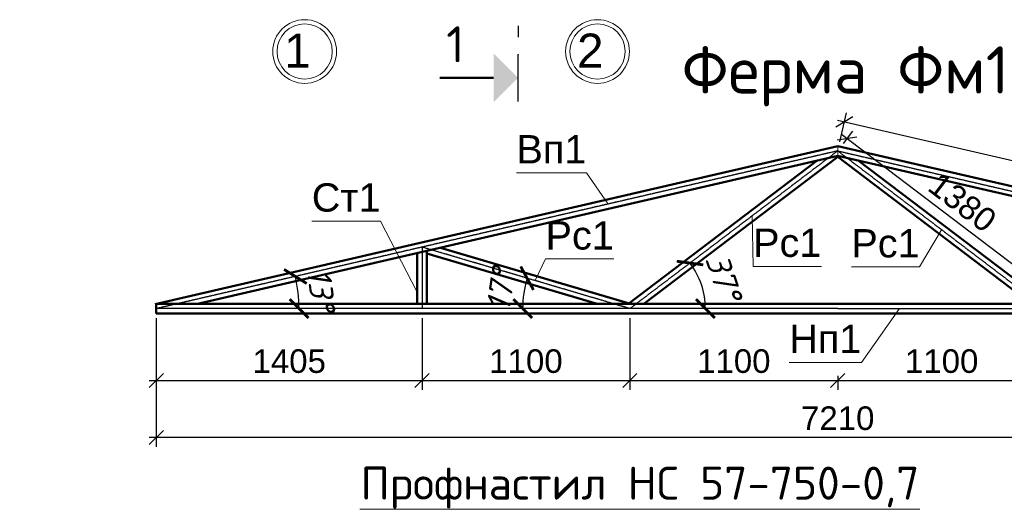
# Model space of a CAD drawing. Header units: millimetres. Extents: x 494616 to 29467618, y -815866 to -785734.
# Tile 12 of 21: x 664636 to 675058, y -801054 to -795833. Entities that reach past the tile are written whole.
import ezdxf
from ezdxf.enums import TextEntityAlignment as Align

# ---------------------------------------------------------------- set-up
doc = ezdxf.new("R2010")
doc.units = ezdxf.units.MM
for name, pattern in [('ACAD_ISO03W100', [30, 12, -18]), ('ACAD_ISO04W100', [30, 24, -3, 0, -3]), ('CENTER', [50.8, 31.75, -6.35, 6.35, -6.35])]:
    doc.linetypes.add(name, pattern=pattern)
for name, color, linetype, lineweight in [('HVA. Текст (Text) RU.0', 7, 'Continuous', 13), ('АР_СТЕНЫ', 254, 'Continuous', 0), ('ПК1', 74, 'Continuous', 13), ('СТЕНЫ', 5, 'Continuous', 30), ('текст', 7, 'Continuous', 25), ('Фундамент', 133, 'Continuous', 50)]:
    doc.layers.add(name, color=color, linetype=linetype, lineweight=lineweight)
doc.layers.add('OS', color=16, linetype='Continuous')
doc.styles.add('GOST 2.304', font='CS_Gost2304.shx', dxfattribs={"oblique": 15})
doc.styles.add('ISOCPEUR', font='isocpeui.ttf')
doc.styles.add('RomanS', font='romans.shx')
doc.styles.add('SPDS1', font='spds.shx', dxfattribs={"width": 0.8})
doc.styles.get("Standard").update_dxf_attribs({"font": 'arial.ttf'})
doc.styles.add('style9', font='isocpeur.ttf', dxfattribs={"height": 300})
doc.styles.add('ЭРА', font='isocpeur.ttf')
doc.dimstyles.new('1-100', dxfattribs={"dimscale": 100, "dimtxt": 2.5, "dimasz": 2, "dimexe": 1.3, "dimexo": 3, "dimgap": 1.2, "dimtad": 1, "dimdec": 0, "dimtxsty": 'ISOCPEUR', "dimblk": 'ARCHTICK', "dimcen": 2.5, "dimdle": 1.3, "dimadec": 0, "dimazin": 0, "dimtfac": 1, "dimtdec": 0, "dimtix": 1, "dimtmove": 1, "dimatfit": 3, "dimldrblk": 'OPEN30', "dimfxl": 0, "dimarcsym": 0})
doc.dimstyles.new('1-50', dxfattribs={"dimtxt": 250, "dimasz": 150, "dimexe": 100, "dimexo": 100, "dimgap": 75, "dimtad": 1, "dimdec": 0, "dimlfac": 0.5, "dimzin": 0, "dimdsep": 46, "dimtxsty": 'Standard', "dimblk": 'OBLIQUE', "dimcen": 1, "dimdle": 75, "dimclrt": 256, "dimadec": 0, "dimazin": 0, "dimtm": 1e-09, "dimtfac": 1, "dimtdec": 0, "dimtofl": 0, "dimtmove": 0, "dimatfit": 3, "dimldrblk": 'OBLIQUE', "dimfxl": 0, "dimtolj": 1, "dimtzin": 0, "dimarcsym": 0})

# ---------------------------------------------------------------- blocks, each defined once
blk = doc.blocks.new('vcBlockPos')
at = {"color": 0, "linetype": 'ByBlock', "lineweight": -2, "style": 'GOST 2.304'}
blk.add_attdef('ПОЗИЦИЯ', text='', height=500, dxfattribs=at).set_placement((0, 0), align=Align.BOTTOM_CENTER)
at = {"color": 0, "linetype": 'ByBlock', "lineweight": -2, "style": 'GOST 2.304', "flags": 1}
blk.add_attdef('КОЛИЧЕСТВО', text='', height=500, dxfattribs=at).set_placement((0, 0), align=Align.RIGHT)
at = {"color": 0, "linetype": 'ByBlock', "lineweight": -2, "style": 'GOST 2.304'}
blk.add_attdef('НТЕКСТ', text='', height=500, dxfattribs=at).set_placement((0, 0), align=Align.TOP_CENTER)
blk = doc.blocks.new('_Oblique')
at = {"color": 0, "linetype": 'ByBlock', "lineweight": -2}
blk.add_line((-0.5, -0.5), (0.5, 0.5), dxfattribs=at)
blk = doc.blocks.new('*D955')
at = {"layer": 'Defpoints', "color": 0, "lineweight": 20, "ltscale": 0.2, "transparency": 16777216}
for p in [(666082, -798895), (668895, -798895), (668895, -799656)]:
    blk.add_point(p, dxfattribs=at)
at = {"layer": 'Фундамент', "color": 0, "lineweight": -2, "ltscale": 0.2, "transparency": 16777216}
for p, q in [((666082, -798995), (666082, -799756)), ((668895, -798995), (668895, -799756)), ((666007, -799656), (668970, -799656))]:
    blk.add_line(p, q, dxfattribs=at)
at = {"layer": 'Фундамент', "color": 0, "lineweight": -2, "ltscale": 0.2, "transparency": 16777216, "xscale": 150, "yscale": 150, "zscale": 150, "rotation": 180}
blk.add_blockref('_Oblique', (666082, -799656), dxfattribs=at)
at = {"layer": 'Фундамент', "color": 0, "lineweight": -2, "ltscale": 0.2, "transparency": 16777216, "xscale": 150, "yscale": 150, "zscale": 150}
blk.add_blockref('_Oblique', (668895, -799656), dxfattribs=at)
at = {"layer": 'Фундамент', "lineweight": 20, "ltscale": 0.2, "transparency": 16777216, "insert": (667489, -799453), "char_height": 250, "attachment_point": 5}
blk.add_mtext('\\A1;1405', dxfattribs=at)
blk = doc.blocks.new('*D956')
at = {"layer": 'Defpoints', "color": 0, "lineweight": 20, "ltscale": 0.2, "transparency": 16777216}
for p in [(668895, -798895), (671095, -798895), (671095, -799656)]:
    blk.add_point(p, dxfattribs=at)
at = {"layer": 'Фундамент', "color": 0, "lineweight": -2, "ltscale": 0.2, "transparency": 16777216}
for p, q in [((668895, -798995), (668895, -799756)), ((671095, -798995), (671095, -799756)), ((668820, -799656), (671170, -799656))]:
    blk.add_line(p, q, dxfattribs=at)
at = {"layer": 'Фундамент', "color": 0, "lineweight": -2, "ltscale": 0.2, "transparency": 16777216, "xscale": 150, "yscale": 150, "zscale": 150, "rotation": 180}
blk.add_blockref('_Oblique', (668895, -799656), dxfattribs=at)
at = {"layer": 'Фундамент', "color": 0, "lineweight": -2, "ltscale": 0.2, "transparency": 16777216, "xscale": 150, "yscale": 150, "zscale": 150}
blk.add_blockref('_Oblique', (671095, -799656), dxfattribs=at)
at = {"layer": 'Фундамент', "lineweight": 20, "ltscale": 0.2, "transparency": 16777216, "insert": (669995, -799453), "char_height": 250, "attachment_point": 5}
blk.add_mtext('\\A1;1100', dxfattribs=at)
blk = doc.blocks.new('*D957')
at = {"layer": 'Defpoints', "color": 0, "lineweight": 20, "ltscale": 0.2, "transparency": 16777216}
for p in [(671095, -798895), (673295, -799506), (673295, -799656)]:
    blk.add_point(p, dxfattribs=at)
at = {"layer": 'Фундамент', "color": 0, "lineweight": -2, "ltscale": 0.2, "transparency": 16777216}
for p, q in [((671095, -798995), (671095, -799756)), ((673295, -799606), (673295, -799756)), ((671020, -799656), (673370, -799656))]:
    blk.add_line(p, q, dxfattribs=at)
at = {"layer": 'Фундамент', "color": 0, "lineweight": -2, "ltscale": 0.2, "transparency": 16777216, "xscale": 150, "yscale": 150, "zscale": 150, "rotation": 180}
blk.add_blockref('_Oblique', (671095, -799656), dxfattribs=at)
at = {"layer": 'Фундамент', "color": 0, "lineweight": -2, "ltscale": 0.2, "transparency": 16777216, "xscale": 150, "yscale": 150, "zscale": 150}
blk.add_blockref('_Oblique', (673295, -799656), dxfattribs=at)
at = {"layer": 'Фундамент', "lineweight": 20, "ltscale": 0.2, "transparency": 16777216, "insert": (672195, -799453), "char_height": 250, "attachment_point": 5}
blk.add_mtext('\\A1;1100', dxfattribs=at)
blk = doc.blocks.new('*D958')
at = {"layer": 'Defpoints', "color": 0, "lineweight": 20, "ltscale": 0.2, "transparency": 16777216}
for p in [(675495, -798895), (673295, -799506), (675495, -799656)]:
    blk.add_point(p, dxfattribs=at)
at = {"layer": 'Фундамент', "color": 0, "lineweight": -2, "ltscale": 0.2, "transparency": 16777216}
for p, q in [((675495, -798995), (675495, -799756)), ((673295, -799606), (673295, -799756)), ((673220, -799656), (675570, -799656))]:
    blk.add_line(p, q, dxfattribs=at)
at = {"layer": 'Фундамент', "color": 0, "lineweight": -2, "ltscale": 0.2, "transparency": 16777216, "xscale": 150, "yscale": 150, "zscale": 150, "rotation": 180}
blk.add_blockref('_Oblique', (673295, -799656), dxfattribs=at)
at = {"layer": 'Фундамент', "color": 0, "lineweight": -2, "ltscale": 0.2, "transparency": 16777216, "xscale": 150, "yscale": 150, "zscale": 150}
blk.add_blockref('_Oblique', (675495, -799656), dxfattribs=at)
at = {"layer": 'Фундамент', "lineweight": 20, "ltscale": 0.2, "transparency": 16777216, "insert": (674395, -799453), "char_height": 250, "attachment_point": 5}
blk.add_mtext('\\A1;1100', dxfattribs=at)
blk = doc.blocks.new('*D961')
at = {"layer": 'Defpoints', "color": 0, "lineweight": 20, "ltscale": 0.2, "transparency": 16777216}
for p in [(666082, -799400), (680507, -799400), (666082, -800261)]:
    blk.add_point(p, dxfattribs=at)
at = {"layer": 'Фундамент', "color": 0, "lineweight": -2, "ltscale": 0.2, "transparency": 16777216}
for p, q in [((666082, -799500), (666082, -800361)), ((680507, -799500), (680507, -800361)), ((680582, -800261), (666007, -800261))]:
    blk.add_line(p, q, dxfattribs=at)
at = {"layer": 'Фундамент', "color": 0, "lineweight": -2, "ltscale": 0.2, "transparency": 16777216, "xscale": 150, "yscale": 150, "zscale": 150, "rotation": 180}
blk.add_blockref('_Oblique', (666082, -800261), dxfattribs=at)
at = {"layer": 'Фундамент', "color": 0, "lineweight": -2, "ltscale": 0.2, "transparency": 16777216, "xscale": 150, "yscale": 150, "zscale": 150}
blk.add_blockref('_Oblique', (680507, -800261), dxfattribs=at)
at = {"layer": 'Фундамент', "lineweight": 20, "ltscale": 0.2, "transparency": 16777216, "insert": (673295, -800058), "char_height": 250, "attachment_point": 5}
blk.add_mtext('\\A1;7210', dxfattribs=at)
blk = doc.blocks.new('*D962')
at = {"layer": 'Defpoints', "color": 0, "lineweight": 20, "ltscale": 0.2, "transparency": 16777216}
for p in [(673366, -796917), (673295, -797223), (680507, -798895)]:
    blk.add_point(p, dxfattribs=at)
at = {"layer": 'Фундамент', "color": 0, "lineweight": -2, "ltscale": 0.2, "transparency": 16777216}
for p, q in [((673317, -797126), (673388, -796820)), ((680651, -798606), (673293, -796900)), ((680530, -798798), (680601, -798491))]:
    blk.add_line(p, q, dxfattribs=at)
at = {"layer": 'Фундамент', "color": 0, "lineweight": -2, "ltscale": 0.2, "transparency": 16777216, "xscale": 150, "yscale": 150, "zscale": 150}
for p, rotation in [((673366, -796917), 166.9503442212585), ((680578, -798589), 346.9503442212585)]:
    blk.add_blockref('_Oblique', p, dxfattribs=dict(at, rotation=rotation))
at = {"layer": 'Фундамент', "lineweight": 20, "ltscale": 0.2, "transparency": 16777216, "insert": (677018, -797555), "char_height": 250, "attachment_point": 5, "rotation": 346.9503}
blk.add_mtext('\\A1;3700', dxfattribs=at)
blk = doc.blocks.new('*D965')
at = {"layer": 'Defpoints', "color": 0, "lineweight": 20, "ltscale": 0.2, "transparency": 16777216}
for p in [(673393, -797094), (673295, -797223), (675495, -798895)]:
    blk.add_point(p, dxfattribs=at)
at = {"layer": 'Фундамент', "color": 0, "lineweight": -2, "ltscale": 0.2, "transparency": 16777216}
for p, q in [((673355, -797144), (673453, -797015)), ((675652, -798812), (673333, -797049)), ((675555, -798815), (675653, -798687))]:
    blk.add_line(p, q, dxfattribs=at)
at = {"layer": 'Фундамент', "color": 0, "lineweight": -2, "ltscale": 0.2, "transparency": 16777216, "xscale": 150, "yscale": 150, "zscale": 150}
for p, rotation in [((673393, -797094), 142.7697958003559), ((675593, -798766), 322.769795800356)]:
    blk.add_blockref('_Oblique', p, dxfattribs=dict(at, rotation=rotation))
at = {"layer": 'Фундамент', "lineweight": 20, "ltscale": 0.2, "transparency": 16777216, "insert": (674615, -797769), "char_height": 250, "attachment_point": 5, "rotation": 322.7698}
blk.add_mtext('\\A1;1380', dxfattribs=at)
blk = doc.blocks.new('_ArchTick')
at = {"color": 0, "linetype": 'ByBlock', "const_width": 0.15}
blk.add_lwpolyline([(-0.5, -0.5), (0.5, 0.5)], dxfattribs=at)
blk = doc.blocks.new('*D966')
at = {"layer": 'Defpoints', "color": 0, "lineweight": 20, "ltscale": 0.2, "transparency": 16777216}
for p in [(673295, -797223), (671875, -798723), (666082, -798895), (671095, -798895), (673295, -798895)]:
    blk.add_point(p, dxfattribs=at)
at = {"layer": 'Фундамент', "color": 0, "lineweight": -2, "ltscale": 0.2, "transparency": 16777216}
blk.add_arc((671095, -798895), 799, 360, 37.2302, dxfattribs=at)
at = {"layer": 'Фундамент', "color": 0, "lineweight": -2, "ltscale": 0.2, "transparency": 16777216, "xscale": 200, "yscale": 200, "zscale": 200}
for p, rotation in [((671731, -798412), 127.2302041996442), ((671894, -798895), 269.9999999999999)]:
    blk.add_blockref('_ArchTick', p, dxfattribs=dict(at, rotation=rotation))
at = {"layer": 'Фундамент', "color": 0, "lineweight": 20, "ltscale": 0.2, "transparency": 16777216, "insert": (672086, -798561), "char_height": 250, "attachment_point": 5, "rotation": 288.6151, "style": 'ISOCPEUR'}
blk.add_mtext('37°', dxfattribs=at)
blk = doc.blocks.new('_Open30')
at = {"color": 0, "linetype": 'ByBlock', "lineweight": -2}
for p, q in [((-1, 0.268), (0, 0)), ((0, 0), (-1, -0.268)), ((0, 0), (-1, 0))]:
    blk.add_line(p, q, dxfattribs=at)
blk = doc.blocks.new('*D967')
at = {"layer": 'Defpoints', "color": 0, "lineweight": 20, "ltscale": 0.2, "transparency": 16777216}
for p in [(668895, -798243), (669981, -798678), (666082, -798895), (671095, -798895), (673295, -798895)]:
    blk.add_point(p, dxfattribs=at)
at = {"layer": 'Фундамент', "color": 0, "lineweight": -2, "ltscale": 0.2, "transparency": 16777216}
blk.add_arc((671095, -798895), 1135, 163.4949, 180, dxfattribs=at)
at = {"layer": 'Фундамент', "color": 0, "lineweight": -2, "ltscale": 0.2, "transparency": 16777216, "xscale": 200, "yscale": 200, "zscale": 200}
for p, rotation in [((670007, -798573), 73.4949124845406), ((669960, -798895), 270)]:
    blk.add_blockref('_ArchTick', p, dxfattribs=dict(at, rotation=rotation))
at = {"layer": 'Фундамент', "color": 0, "lineweight": 20, "ltscale": 0.2, "transparency": 16777216, "insert": (669728, -798697), "char_height": 250, "attachment_point": 5, "rotation": 81.7475, "style": 'ISOCPEUR'}
blk.add_mtext('17°', dxfattribs=at)
blk = doc.blocks.new('*D968')
at = {"layer": 'Defpoints', "color": 0, "lineweight": 20, "ltscale": 0.2, "transparency": 16777216}
for p in [(673295, -797223), (667589, -798780), (666082, -798895), (666082, -798895), (673295, -798895)]:
    blk.add_point(p, dxfattribs=at)
at = {"layer": 'Фундамент', "color": 0, "lineweight": -2, "ltscale": 0.2, "transparency": 16777216}
blk.add_arc((666082, -798895), 1511, 360, 13.0497, dxfattribs=at)
at = {"layer": 'Фундамент', "color": 0, "lineweight": -2, "ltscale": 0.2, "transparency": 16777216, "xscale": 200, "yscale": 200, "zscale": 200}
for p, rotation in [((667554, -798554), 103.0496557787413), ((667593, -798895), 269.9999999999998)]:
    blk.add_blockref('_ArchTick', p, dxfattribs=dict(at, rotation=rotation))
at = {"layer": 'Фундамент', "color": 0, "lineweight": 20, "ltscale": 0.2, "transparency": 16777216, "insert": (667827, -798695), "char_height": 250, "attachment_point": 5, "rotation": 276.5248, "style": 'ISOCPEUR'}
blk.add_mtext('13°', dxfattribs=at)

msp = doc.modelspace()

# ---------------------------------------------------------------- hatches: boundary and pattern name
msp.add_hatch(color=256).paths.add_polyline_path([(669653.595, -796707.949), (669910.983, -796450.562), (669653.595, -796193.174)])

# ---------------------------------------------------------------- linework, layer by layer
at = {"color": 1, "linetype": 'ACAD_ISO03W100', "ltscale": 10}
msp.add_lwpolyline([(669910.983, -788698.74), (669910.983, -796200.562)], dxfattribs=at)
for points, const_width in [([(669910.983, -796700.562), (669910.983, -796200.562)], 15), ([(669653.595, -796450.562), (669082.981, -796450.562)], 25)]:
    msp.add_lwpolyline(points, dxfattribs=dict(const_width=const_width))
at = {"layer": 'OS', "color": 3, "linetype": 'ACAD_ISO04W100', "ltscale": 0.2}
for p, q in [((673294.798, -797223.261), (666082.309, -798894.98)), ((673294.798, -797223.261), (671094.798, -798894.98)), ((673294.798, -797223.261), (680507.287, -798894.98)), ((673294.798, -797223.261), (675494.798, -798894.98)), ((671094.798, -798894.98), (668894.798, -798243.098)), ((668894.798, -798243.098), (668894.798, -798894.98)), ((673294.798, -798894.98), (666082.309, -798894.98)), ((673294.798, -798894.98), (680507.287, -798894.98))]:
    msp.add_line(p, q, dxfattribs=at)
at = {"layer": 'OS', "color": 0, "lineweight": 0}
for centre, radius in [((667652.645, -796170.14), 337.5), ((667652.645, -796170.14), 292.5), ((670752.645, -796170.14), 337.5), ((670752.645, -796170.14), 292.5)]:
    msp.add_circle(centre, radius, dxfattribs=at)
at = {"layer": 'АР_СТЕНЫ', "color": 0, "lineweight": 50}
for p, q in [((673294.798, -797171.935), (666071.019, -798846.271)), ((673294.798, -797171.935), (680518.577, -798846.271)), ((673294.798, -797274.586), (666519.469, -798844.98)), ((673078.693, -797324.675), (671084.716, -798839.844)), ((673294.798, -797286.058), (671243.24, -798844.98)), ((673294.798, -797274.586), (680070.127, -798844.98)), ((673294.798, -797286.058), (675346.355, -798844.98)), ((673510.902, -797324.675), (675504.88, -798839.844)), ((668944.798, -798282.834), (668944.798, -798844.98)), ((671102.05, -798844.98), (669090.738, -798249.008)), ((668844.798, -798306.012), (668844.798, -798844.98)), ((670750.062, -798844.98), (668944.798, -798310.062)), ((673294.798, -798844.98), (666082.309, -798844.98)), ((666082.309, -798944.98), (666082.309, -798844.98)), ((673294.798, -798844.98), (680507.287, -798844.98)), ((673294.798, -798944.98), (666082.309, -798944.98)), ((673294.798, -798944.98), (680507.287, -798944.98))]:
    msp.add_line(p, q, dxfattribs=at)
at = {"layer": 'ПК1'}
msp.add_line((674165.196, -801019.786), (668237.443, -801019.786), dxfattribs=at)
at = {"layer": 'Фундамент', "color": 0, "lineweight": 20, "ltscale": 0.2}
msp.add_line((673294.798, -797286.058), (673294.798, -797171.935), dxfattribs=at)
at = {"layer": 'Фундамент', "color": 0, "lineweight": 20}
for points in [[(670864.956, -797786.452), (670634.583, -797455.819), (669895.019, -797455.819)], [(668844.798, -798720.131), (668455.531, -797967.018), (667727.837, -797967.018)], [(672390.875, -797910.127), (672399.169, -798446.86), (673121.338, -798446.86)], [(674394.798, -798059.12), (674161.362, -798452.667), (673439.193, -798452.667)], [(670092.712, -798598.052), (670202.439, -798368.899), (670924.608, -798368.899)], [(673948.94, -798894.98), (673544.935, -799465.518), (672782.247, -799465.518)]]:
    msp.add_lwpolyline(points, dxfattribs=at)

# ---------------------------------------------------------------- block references
at = {"layer": 'СТЕНЫ', "lineweight": 9, "ltscale": 10}
ref = msp.add_blockref('vcBlockPos', (673378.116, -796865.336, 60), dxfattribs=dict(at, xscale=100, yscale=100, zscale=100))
ref.add_attrib('ПОЗИЦИЯ', 'Ферма Фм1', dxfattribs={"layer": '0', "color": 0, "linetype": 'ByBlock', "lineweight": -2, "height": 500, "style": 'style9'}).set_placement((673378.116, -796765.336), align=Align.BOTTOM_CENTER)
at = {"layer": 'текст'}
ref = msp.add_blockref('vcBlockPos', (671201.319, -801019.786), dxfattribs=dict(at, xscale=100, yscale=100, zscale=100))
ref.add_attrib('ПОЗИЦИЯ', 'Профнастил НС 57-750-0,7', dxfattribs={"layer": '0', "color": 0, "linetype": 'ByBlock', "lineweight": -2, "height": 350, "rotation": 360, "style": 'ЭРА'}).set_placement((671201.319, -800919.786), align=Align.CENTER)
at = {"layer": 'Фундамент', "color": 0, "lineweight": 20}
ref = msp.add_blockref('vcBlockPos', (670264.801, -797455.819), dxfattribs=dict(at, xscale=-100, yscale=100, zscale=100))
ref.add_attrib('ПОЗИЦИЯ', 'Вп1', dxfattribs={"layer": '0', "color": 0, "linetype": 'ByBlock', "lineweight": -2, "height": 300}).set_placement((670264.801, -797355.819), align=Align.CENTER)
ref = msp.add_blockref('vcBlockPos', (668091.684, -797967.018), dxfattribs=dict(at, xscale=-100, yscale=100, zscale=100))
ref.add_attrib('ПОЗИЦИЯ', 'Ст1', dxfattribs={"layer": '0', "color": 0, "linetype": 'ByBlock', "lineweight": -2, "height": 300}).set_placement((668091.684, -797867.018), align=Align.CENTER)
ref = msp.add_blockref('vcBlockPos', (670563.523, -798368.899), dxfattribs=dict(at, xscale=100, yscale=100, zscale=100))
ref.add_attrib('ПОЗИЦИЯ', 'Рс1', dxfattribs={"layer": '0', "color": 0, "linetype": 'ByBlock', "lineweight": -2, "height": 300}).set_placement((670563.523, -798268.899), align=Align.CENTER)
ref = msp.add_blockref('vcBlockPos', (672760.254, -798446.86), dxfattribs=dict(at, xscale=100, yscale=100, zscale=100))
ref.add_attrib('ПОЗИЦИЯ', 'Рс1', dxfattribs={"layer": '0', "color": 0, "linetype": 'ByBlock', "lineweight": -2, "height": 300}).set_placement((672760.254, -798346.86), align=Align.CENTER)
ref = msp.add_blockref('vcBlockPos', (673800.278, -798452.667), dxfattribs=dict(at, xscale=-100, yscale=100, zscale=100))
ref.add_attrib('ПОЗИЦИЯ', 'Рс1', dxfattribs={"layer": '0', "color": 0, "linetype": 'ByBlock', "lineweight": -2, "height": 300}).set_placement((673800.278, -798352.667), align=Align.CENTER)
ref = msp.add_blockref('vcBlockPos', (673163.591, -799465.518), dxfattribs=dict(at, xscale=-100, yscale=100, zscale=100))
ref.add_attrib('ПОЗИЦИЯ', 'Нп1', dxfattribs={"layer": '0', "color": 0, "linetype": 'ByBlock', "lineweight": -2, "height": 300}).set_placement((673163.591, -799365.518), align=Align.CENTER)

# ---------------------------------------------------------------- texts
at = {"ltscale": 50}
for s, p in [('1', (667436.301, -796340.335)), ('2', (670536.301, -796340.335))]:
    msp.add_text(s, height=360, dxfattribs=at).set_placement(p)
at = {"color": 1, "style": 'RomanS'}
msp.add_text('1', height=379.688, dxfattribs=at).set_placement((669149.632, -796283.317))
at = {"layer": 'HVA. Текст (Text) RU.0', "color": 7, "linetype": 'CENTER', "insert": (508598.823, -798768.686), "char_height": 700, "width": 22624.26946, "attachment_point": 4, "style": 'SPDS1'}
msp.add_mtext("\\pi959.55897;{\\fISOCPEUR|b0|i1|c204|p34;\\W1;\\C256;Toshkent viloyati, Qibray tumani, Ma'rifat MFY, \\P\\pi775.54382;Qoramurt ko'chasida 50 o'rinli “Xospis” binosini \\P\\pi10012.09685;qurish \\P\\pi3772.81655;(qo'shimcha ishlar va o'zgarishlar)} ", dxfattribs=at)

# ---------------------------------------------------------------- dimensions: what is measured, and where the dimension line sits
at = {"layer": 'Фундамент', "color": 0, "lineweight": 20, "ltscale": 0.2}
for p1, distance, text, picture, middle in [((680507.287, -798894.98), -314.411, '3700', '*D962', (677017.81, -797555.336)), ((675494.798, -798894.98), -161.734, '1380', '*D965', (674615.305, -797768.931))]:
    dim = msp.add_aligned_dim(p1=p1, p2=(673294.798, -797223.261), distance=distance, text=text, dimstyle='1-50', dxfattribs=at)
    dim.commit()
    dim.dimension.update_dxf_attribs({"geometry": picture, "text_midpoint": middle})
for base, line2, picture, middle in [((671875.049, -798723.287), ((673294.798, -797223.261), (671094.798, -798894.98)), '*D966', (672085.628, -798561.238)), ((667588.852, -798780.383), ((673294.798, -797223.261), (666082.309, -798894.98)), '*D968', (667826.83, -798695.451)), ((669980.825, -798678.377), ((671094.798, -798894.98), (668894.798, -798243.098)), '*D967', (669727.657, -798696.692))]:
    dim = msp.add_angular_dim_2l(base=base, line1=((673294.798, -798894.98), (666082.309, -798894.98)), line2=line2, dimstyle='1-100', override={"dimfxl": 1.25, "dimarcsym": 1}, dxfattribs=at)
    dim.commit()
    dim.dimension.update_dxf_attribs({"geometry": picture, "text_midpoint": middle})
for base, p1, p2, text, picture, middle in [((668894.798, -799655.614), (666082.309, -798894.98), (668894.798, -798894.98), '1405', '*D955', (667488.553, -799452.97)), ((666082.309, -800260.941), (680507.287, -799400.297), (666082.309, -799400.297), '7210', '*D961', (673294.798, -800058.298))]:
    dim = msp.add_linear_dim(base=base, p1=p1, p2=p2, text=text, dimstyle='1-50', dxfattribs=at)
    dim.commit()
    dim.dimension.update_dxf_attribs({"geometry": picture, "text_midpoint": middle})
for base, p1, p2, picture, middle in [((671094.798, -799655.614), (668894.798, -798894.98), (671094.798, -798894.98), '*D956', (669994.798, -799452.97)), ((673294.798, -799655.614), (671094.798, -798894.98), (673294.798, -799505.614), '*D957', (672194.798, -799452.97)), ((675494.798, -799655.614), (673294.798, -799505.614), (675494.798, -798894.98), '*D958', (674394.798, -799452.97))]:
    dim = msp.add_linear_dim(base=base, p1=p1, p2=p2, dimstyle='1-50', dxfattribs=at)
    dim.commit()
    dim.dimension.update_dxf_attribs({"geometry": picture, "text_midpoint": middle})

doc.saveas('drawing.dxf')
